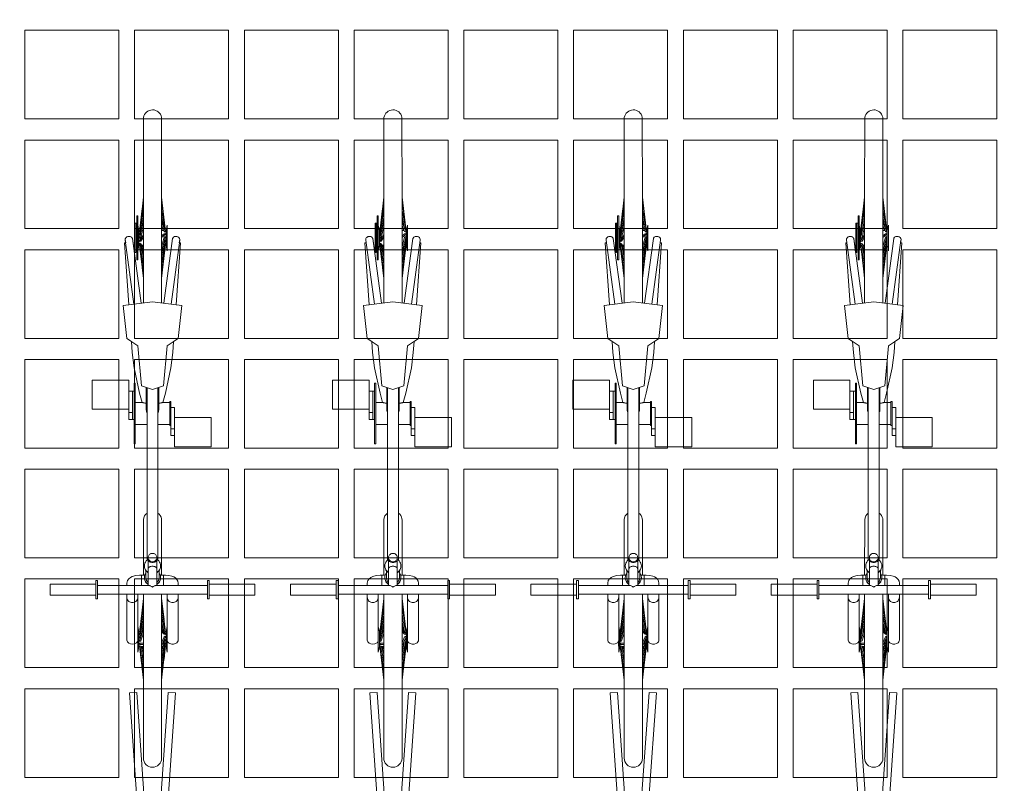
# Model space of a CAD drawing. Header units: metres. Extents: x -167 to 262, y -186 to 508.
# Tile 244 of 256: x 68.12 to 70.81, y 41.96 to 44.05. Entities that reach past the tile are written whole.
import ezdxf

# ---------------------------------------------------------------- set-up
doc = ezdxf.new("R2010")
doc.units = ezdxf.units.M
doc.header["$MEASUREMENT"] = 0
doc.layers.add('50 Staffage', color=7, linetype='Continuous')
doc.layers.add('60 Auffüllung', color=7, linetype='Continuous')

# ---------------------------------------------------------------- blocks, each defined once
blk = doc.blocks.new('*X50', base_point=(27236.1321, 33357.279))
at = {"layer": '60 Auffüllung', "color": 253, "linetype": 'Continuous', "lineweight": 18, "true_color": 0xb4b4b4}
for p, q in [((68.3891, 44.0212), (68.1321, 44.0212)), ((68.1321, 44.0212), (68.1321, 43.779)), ((68.3891, 43.779), (68.3891, 44.0212)), ((68.6891, 44.0212), (68.4321, 44.0212)), ((68.4321, 44.0212), (68.4321, 43.779)), ((68.6891, 43.779), (68.6891, 44.0212)), ((68.9891, 44.0212), (68.7321, 44.0212)), ((68.7321, 44.0212), (68.7321, 43.779)), ((68.9891, 43.779), (68.9891, 44.0212)), ((69.2891, 44.0212), (69.0321, 44.0212)), ((69.0321, 44.0212), (69.0321, 43.779)), ((69.2891, 43.779), (69.2891, 44.0212)), ((69.5891, 44.0212), (69.3321, 44.0212)), ((69.3321, 44.0212), (69.3321, 43.779)), ((69.5891, 43.779), (69.5891, 44.0212)), ((69.8891, 44.0212), (69.6321, 44.0212)), ((69.6321, 44.0212), (69.6321, 43.779)), ((69.8891, 43.779), (69.8891, 44.0212)), ((70.1891, 44.0212), (69.9321, 44.0212)), ((69.9321, 44.0212), (69.9321, 43.779)), ((70.1891, 43.779), (70.1891, 44.0212)), ((70.4891, 44.0212), (70.2321, 44.0212)), ((70.2321, 44.0212), (70.2321, 43.779)), ((70.4891, 43.779), (70.4891, 44.0212)), ((70.7891, 44.0212), (70.5321, 44.0212)), ((70.5321, 44.0212), (70.5321, 43.779)), ((70.7891, 43.779), (70.7891, 44.0212)), ((68.1321, 43.779), (68.3891, 43.779)), ((68.4321, 43.779), (68.6891, 43.779)), ((68.7321, 43.779), (68.9891, 43.779)), ((69.0321, 43.779), (69.2891, 43.779)), ((69.3321, 43.779), (69.5891, 43.779)), ((69.6321, 43.779), (69.8891, 43.779)), ((69.9321, 43.779), (70.1891, 43.779)), ((70.2321, 43.779), (70.4891, 43.779)), ((70.5321, 43.779), (70.7891, 43.779)), ((68.3891, 43.7212), (68.1321, 43.7212)), ((68.1321, 43.7212), (68.1321, 43.479)), ((68.3891, 43.479), (68.3891, 43.7212)), ((68.6891, 43.7212), (68.4321, 43.7212)), ((68.4321, 43.7212), (68.4321, 43.479)), ((68.6891, 43.479), (68.6891, 43.7212)), ((68.9891, 43.7212), (68.7321, 43.7212)), ((68.7321, 43.7212), (68.7321, 43.479)), ((68.9891, 43.479), (68.9891, 43.7212)), ((69.2891, 43.7212), (69.0321, 43.7212)), ((69.0321, 43.7212), (69.0321, 43.479)), ((69.2891, 43.479), (69.2891, 43.7212)), ((69.5891, 43.7212), (69.3321, 43.7212)), ((69.3321, 43.7212), (69.3321, 43.479)), ((69.5891, 43.479), (69.5891, 43.7212)), ((69.8891, 43.7212), (69.6321, 43.7212)), ((69.6321, 43.7212), (69.6321, 43.479)), ((69.8891, 43.479), (69.8891, 43.7212)), ((70.1891, 43.7212), (69.9321, 43.7212)), ((69.9321, 43.7212), (69.9321, 43.479)), ((70.1891, 43.479), (70.1891, 43.7212)), ((70.4891, 43.7212), (70.2321, 43.7212)), ((70.2321, 43.7212), (70.2321, 43.479)), ((70.4891, 43.479), (70.4891, 43.7212)), ((70.7891, 43.7212), (70.5321, 43.7212)), ((70.5321, 43.7212), (70.5321, 43.479)), ((70.7891, 43.479), (70.7891, 43.7212)), ((68.1321, 43.479), (68.3891, 43.479)), ((68.4321, 43.479), (68.6891, 43.479)), ((68.7321, 43.479), (68.9891, 43.479)), ((69.0321, 43.479), (69.2891, 43.479)), ((69.3321, 43.479), (69.5891, 43.479)), ((69.6321, 43.479), (69.8891, 43.479)), ((69.9321, 43.479), (70.1891, 43.479)), ((70.2321, 43.479), (70.4891, 43.479)), ((70.5321, 43.479), (70.7891, 43.479)), ((68.3891, 43.4212), (68.1321, 43.4212)), ((68.1321, 43.4212), (68.1321, 43.179)), ((68.3891, 43.179), (68.3891, 43.4212)), ((68.6891, 43.4212), (68.4321, 43.4212)), ((68.4321, 43.4212), (68.4321, 43.179)), ((68.6891, 43.179), (68.6891, 43.4212)), ((68.9891, 43.4212), (68.7321, 43.4212)), ((68.7321, 43.4212), (68.7321, 43.179)), ((68.9891, 43.179), (68.9891, 43.4212)), ((69.2891, 43.4212), (69.0321, 43.4212)), ((69.0321, 43.4212), (69.0321, 43.179)), ((69.2891, 43.179), (69.2891, 43.4212)), ((69.5891, 43.4212), (69.3321, 43.4212)), ((69.3321, 43.4212), (69.3321, 43.179)), ((69.5891, 43.179), (69.5891, 43.4212)), ((69.8891, 43.4212), (69.6321, 43.4212)), ((69.6321, 43.4212), (69.6321, 43.179)), ((69.8891, 43.179), (69.8891, 43.4212)), ((70.1891, 43.4212), (69.9321, 43.4212)), ((69.9321, 43.4212), (69.9321, 43.179)), ((70.1891, 43.179), (70.1891, 43.4212)), ((70.4891, 43.4212), (70.2321, 43.4212)), ((70.2321, 43.4212), (70.2321, 43.179)), ((70.4891, 43.179), (70.4891, 43.4212)), ((70.7891, 43.4212), (70.5321, 43.4212)), ((70.5321, 43.4212), (70.5321, 43.179)), ((70.7891, 43.179), (70.7891, 43.4212)), ((68.1321, 43.179), (68.3891, 43.179)), ((68.4321, 43.179), (68.6891, 43.179)), ((68.7321, 43.179), (68.9891, 43.179)), ((69.0321, 43.179), (69.2891, 43.179)), ((69.3321, 43.179), (69.5891, 43.179)), ((69.6321, 43.179), (69.8891, 43.179)), ((69.9321, 43.179), (70.1891, 43.179)), ((70.2321, 43.179), (70.4891, 43.179)), ((70.5321, 43.179), (70.7891, 43.179)), ((68.3891, 43.1212), (68.1321, 43.1212)), ((68.1321, 43.1212), (68.1321, 42.879)), ((68.3891, 42.879), (68.3891, 43.1212)), ((68.6891, 43.1212), (68.4321, 43.1212)), ((68.4321, 43.1212), (68.4321, 42.879)), ((68.6891, 42.879), (68.6891, 43.1212)), ((68.9891, 43.1212), (68.7321, 43.1212)), ((68.7321, 43.1212), (68.7321, 42.879)), ((68.9891, 42.879), (68.9891, 43.1212)), ((69.2891, 43.1212), (69.0321, 43.1212)), ((69.0321, 43.1212), (69.0321, 42.879)), ((69.2891, 42.879), (69.2891, 43.1212)), ((69.5891, 43.1212), (69.3321, 43.1212)), ((69.3321, 43.1212), (69.3321, 42.879)), ((69.5891, 42.879), (69.5891, 43.1212)), ((69.8891, 43.1212), (69.6321, 43.1212)), ((69.6321, 43.1212), (69.6321, 42.879)), ((69.8891, 42.879), (69.8891, 43.1212)), ((70.1891, 43.1212), (69.9321, 43.1212)), ((69.9321, 43.1212), (69.9321, 42.879)), ((70.1891, 42.879), (70.1891, 43.1212)), ((70.4891, 43.1212), (70.2321, 43.1212)), ((70.2321, 43.1212), (70.2321, 42.879)), ((70.4891, 42.879), (70.4891, 43.1212)), ((70.7891, 43.1212), (70.5321, 43.1212)), ((70.5321, 43.1212), (70.5321, 42.879)), ((70.7891, 42.879), (70.7891, 43.1212)), ((68.1321, 42.879), (68.3891, 42.879)), ((68.4321, 42.879), (68.6891, 42.879)), ((68.7321, 42.879), (68.9891, 42.879)), ((69.0321, 42.879), (69.2891, 42.879)), ((69.3321, 42.879), (69.5891, 42.879)), ((69.6321, 42.879), (69.8891, 42.879)), ((69.9321, 42.879), (70.1891, 42.879)), ((70.2321, 42.879), (70.4891, 42.879)), ((70.5321, 42.879), (70.7891, 42.879)), ((68.3891, 42.8212), (68.1321, 42.8212)), ((68.1321, 42.8212), (68.1321, 42.579)), ((68.3891, 42.579), (68.3891, 42.8212)), ((68.6891, 42.8212), (68.4321, 42.8212)), ((68.4321, 42.8212), (68.4321, 42.579)), ((68.6891, 42.579), (68.6891, 42.8212)), ((68.9891, 42.8212), (68.7321, 42.8212)), ((68.7321, 42.8212), (68.7321, 42.579)), ((68.9891, 42.579), (68.9891, 42.8212)), ((69.2891, 42.8212), (69.0321, 42.8212)), ((69.0321, 42.8212), (69.0321, 42.579)), ((69.2891, 42.579), (69.2891, 42.8212)), ((69.5891, 42.8212), (69.3321, 42.8212)), ((69.3321, 42.8212), (69.3321, 42.579)), ((69.5891, 42.579), (69.5891, 42.8212)), ((69.8891, 42.8212), (69.6321, 42.8212)), ((69.6321, 42.8212), (69.6321, 42.579)), ((69.8891, 42.579), (69.8891, 42.8212)), ((70.1891, 42.8212), (69.9321, 42.8212)), ((69.9321, 42.8212), (69.9321, 42.579)), ((70.1891, 42.579), (70.1891, 42.8212)), ((70.4891, 42.8212), (70.2321, 42.8212)), ((70.2321, 42.8212), (70.2321, 42.579)), ((70.4891, 42.579), (70.4891, 42.8212)), ((70.7891, 42.8212), (70.5321, 42.8212)), ((70.5321, 42.8212), (70.5321, 42.579)), ((70.7891, 42.579), (70.7891, 42.8212)), ((68.1321, 42.579), (68.3891, 42.579)), ((68.4321, 42.579), (68.6891, 42.579)), ((68.7321, 42.579), (68.9891, 42.579)), ((69.0321, 42.579), (69.2891, 42.579)), ((69.3321, 42.579), (69.5891, 42.579)), ((69.6321, 42.579), (69.8891, 42.579)), ((69.9321, 42.579), (70.1891, 42.579)), ((70.2321, 42.579), (70.4891, 42.579)), ((70.5321, 42.579), (70.7891, 42.579)), ((68.3891, 42.5212), (68.1321, 42.5212)), ((68.1321, 42.5212), (68.1321, 42.279)), ((68.3891, 42.279), (68.3891, 42.5212)), ((68.6891, 42.5212), (68.4321, 42.5212)), ((68.4321, 42.5212), (68.4321, 42.279)), ((68.6891, 42.279), (68.6891, 42.5212)), ((68.9891, 42.5212), (68.7321, 42.5212)), ((68.7321, 42.5212), (68.7321, 42.279)), ((68.9891, 42.279), (68.9891, 42.5212)), ((69.2891, 42.5212), (69.0321, 42.5212)), ((69.0321, 42.5212), (69.0321, 42.279)), ((69.2891, 42.279), (69.2891, 42.5212)), ((69.5891, 42.5212), (69.3321, 42.5212)), ((69.3321, 42.5212), (69.3321, 42.279)), ((69.5891, 42.279), (69.5891, 42.5212)), ((69.8891, 42.5212), (69.6321, 42.5212)), ((69.6321, 42.5212), (69.6321, 42.279)), ((69.8891, 42.279), (69.8891, 42.5212)), ((70.1891, 42.5212), (69.9321, 42.5212)), ((69.9321, 42.5212), (69.9321, 42.279)), ((70.1891, 42.279), (70.1891, 42.5212)), ((70.4891, 42.5212), (70.2321, 42.5212)), ((70.2321, 42.5212), (70.2321, 42.279)), ((70.4891, 42.279), (70.4891, 42.5212)), ((70.7891, 42.5212), (70.5321, 42.5212)), ((70.5321, 42.5212), (70.5321, 42.279)), ((70.7891, 42.279), (70.7891, 42.5212)), ((68.1321, 42.279), (68.3891, 42.279)), ((68.4321, 42.279), (68.6891, 42.279)), ((68.7321, 42.279), (68.9891, 42.279)), ((69.0321, 42.279), (69.2891, 42.279)), ((69.3321, 42.279), (69.5891, 42.279)), ((69.6321, 42.279), (69.8891, 42.279)), ((69.9321, 42.279), (70.1891, 42.279)), ((70.2321, 42.279), (70.4891, 42.279)), ((70.5321, 42.279), (70.7891, 42.279)), ((68.3891, 42.2212), (68.1321, 42.2212)), ((68.1321, 42.2212), (68.1321, 41.979)), ((68.3891, 41.979), (68.3891, 42.2212)), ((68.6891, 42.2212), (68.4321, 42.2212)), ((68.4321, 42.2212), (68.4321, 41.979)), ((68.6891, 41.979), (68.6891, 42.2212)), ((68.9891, 42.2212), (68.7321, 42.2212)), ((68.7321, 42.2212), (68.7321, 41.979)), ((68.9891, 41.979), (68.9891, 42.2212)), ((69.2891, 42.2212), (69.0321, 42.2212)), ((69.0321, 42.2212), (69.0321, 41.979)), ((69.2891, 41.979), (69.2891, 42.2212)), ((69.5891, 42.2212), (69.3321, 42.2212)), ((69.3321, 42.2212), (69.3321, 41.979)), ((69.5891, 41.979), (69.5891, 42.2212)), ((69.8891, 42.2212), (69.6321, 42.2212)), ((69.6321, 42.2212), (69.6321, 41.979)), ((69.8891, 41.979), (69.8891, 42.2212)), ((70.1891, 42.2212), (69.9321, 42.2212)), ((69.9321, 42.2212), (69.9321, 41.979)), ((70.1891, 41.979), (70.1891, 42.2212)), ((70.4891, 42.2212), (70.2321, 42.2212)), ((70.2321, 42.2212), (70.2321, 41.979)), ((70.4891, 41.979), (70.4891, 42.2212)), ((70.7891, 42.2212), (70.5321, 42.2212)), ((70.5321, 42.2212), (70.5321, 41.979)), ((70.7891, 41.979), (70.7891, 42.2212)), ((68.1321, 41.979), (68.3891, 41.979)), ((68.4321, 41.979), (68.6891, 41.979)), ((68.7321, 41.979), (68.9891, 41.979)), ((69.0321, 41.979), (69.2891, 41.979)), ((69.3321, 41.979), (69.5891, 41.979)), ((69.6321, 41.979), (69.8891, 41.979)), ((69.9321, 41.979), (70.1891, 41.979)), ((70.2321, 41.979), (70.4891, 41.979)), ((70.5321, 41.979), (70.7891, 41.979))]:
    blk.add_line(p, q, dxfattribs=at)
blk = doc.blocks.new('Fahrradständer gerade 27')
at = {"layer": '50 Staffage', "color": 7, "linetype": 'Continuous', "lineweight": 13, "flags": 128}
for points in [[(-1.0285, -0.0392), (-1.0085, -0.0406), (-1.0288, -0.3299), (-1.0487, -0.3285)], [(-0.9629, -0.0406), (-0.9429, -0.0392), (-0.9227, -0.3285), (-0.9427, -0.3299)], [(-0.3713, -0.0392), (-0.3514, -0.0406), (-0.3716, -0.3299), (-0.3916, -0.3285)], [(-0.3058, -0.0406), (-0.2858, -0.0392), (-0.2656, -0.3285), (-0.2855, -0.3299)], [(0.2858, -0.0392), (0.3058, -0.0406), (0.2855, -0.3299), (0.2656, -0.3285)], [(0.3514, -0.0406), (0.3713, -0.0392), (0.3916, -0.3285), (0.3716, -0.3299)], [(0.9429, -0.0392), (0.9629, -0.0406), (0.9427, -0.3299), (0.9227, -0.3285)], [(1.0085, -0.0406), (1.0285, -0.0392), (1.0487, -0.3285), (1.0288, -0.3299)]]:
    blk.add_lwpolyline(points, close=True, dxfattribs=at)
blk = doc.blocks.new('Fahrrad 27')
at = {"layer": '50 Staffage', "color": 8, "linetype": 'Continuous', "lineweight": 18}
for p, q in [((-0.0002, 0.155), (0.0496, 0.155)), ((0.0128, 0.15), (0.0367, 0.15)), ((-0.7585, 0.0309), (-0.9351, 0.0548)), ((-0.7561, 0.0507), (-0.931, 0.0743)), ((-0.7524, 0.08), (-0.7624, 0)), ((-0.6424, 0.04), (-0.6624, 0.07)), ((-0.3659, 0.06), (-0.4734, 0.06)), ((-0.4153, 0.06), (-0.4153, 0.05)), ((0.0128, 0.0092), (0.0128, 0.07)), ((0.0367, -0.07), (0.0367, 0.07)), ((0.0453, 0.07), (0.0478, 0.0698)), ((0.0478, 0.0698), (0.0502, 0.0691)), ((0.0502, 0.0691), (0.0525, 0.068)), ((0.0525, 0.068), (0.0546, 0.0665)), ((0.0546, 0.0665), (0.0564, 0.0646)), ((0.0564, 0.0646), (0.0578, 0.0625)), ((0.0578, 0.0625), (0.0589, 0.0601)), ((0.0589, 0.0601), (0.0596, 0.0576)), ((0.0596, 0.0576), (0.0598, 0.055)), ((0.0598, 0.055), (0.0596, 0.0524)), ((-0.9703, 0.034), (-1.048, 0.025)), ((-0.9632, 0.035), (-1.0362, 0.025)), ((-0.9613, 0.035), (-1.0124, 0.025)), ((-0.9665, 0.0307), (-0.9956, 0.025)), ((-0.9749, 0.027), (-0.9877, 0.025)), ((-0.9566, 0.035), (-0.9796, 0.025)), ((-0.9683, 0.0299), (-0.9742, 0.0292)), ((-0.9722, 0.04), (-0.9022, 0.04)), ((-0.9722, 0.04), (-0.9572, 0.037)), ((-0.9548, 0.032), (-0.971, 0.025)), ((-0.9572, 0.0295), (-0.9658, 0.0273)), ((-0.9585, 0.035), (-0.9632, 0.035)), ((-0.9572, 0.0298), (-0.9613, 0.0292)), ((-0.9589, 0.034), (-0.9585, 0.035)), ((-0.9579, 0.035), (-0.9585, 0.0349)), ((-0.9576, 0.035), (-0.9579, 0.035)), ((-0.9578, 0.0344), (-0.9579, 0.035)), ((-0.9576, 0.035), (-0.9576, 0.0345)), ((-0.9572, 0.037), (-0.9172, 0.037)), ((-0.9572, 0.037), (-0.9572, 0.0347)), ((-0.9572, 0.031), (-0.9572, 0.025)), ((-0.9532, 0.035), (-0.9566, 0.035)), ((-0.9548, 0.032), (-0.9532, 0.035)), ((-0.946, 0.035), (-0.9495, 0.035)), ((-0.9495, 0.035), (-0.9478, 0.032)), ((-0.9478, 0.032), (-0.9423, 0.025)), ((-0.946, 0.035), (-0.9382, 0.025)), ((-0.9377, 0.035), (-0.9409, 0.035)), ((-0.9409, 0.035), (-0.9394, 0.032)), ((-0.9394, 0.032), (-0.913, 0.025)), ((-0.9377, 0.035), (-0.9001, 0.025)), ((-0.9318, 0.035), (-0.9313, 0.0333)), ((-0.9294, 0.035), (-0.9318, 0.035)), ((-0.9294, 0.035), (-0.8664, 0.025)), ((-0.922, 0.035), (-0.9235, 0.035)), ((-0.9235, 0.035), (-0.9233, 0.034)), ((-0.922, 0.035), (-0.8412, 0.025)), ((-0.92, 0.0303), (-0.8866, 0.025)), ((-0.9022, 0.04), (-0.9172, 0.037)), ((-0.9172, 0.037), (-0.9172, 0.0344)), ((-0.9172, 0.0347), (-0.9168, 0.0345)), ((-0.9172, 0.0298), (-0.9172, 0.0295)), ((-0.9167, 0.035), (-0.9168, 0.0343)), ((-0.9164, 0.035), (-0.9167, 0.035)), ((-0.9164, 0.035), (-0.8277, 0.025)), ((-0.9112, 0.035), (-0.9159, 0.035)), ((-0.9158, 0.0349), (-0.9159, 0.035)), ((-0.9133, 0.0346), (-0.9134, 0.035)), ((-0.913, 0.0292), (-0.9086, 0.0273)), ((-0.9125, 0.035), (-0.9126, 0.0346)), ((-0.9125, 0.035), (-0.8264, 0.025)), ((-0.9112, 0.035), (-0.9112, 0.0349)), ((-0.9112, 0.035), (-0.904, 0.034)), ((-0.8994, 0.027), (-0.8947, 0.025)), ((-0.5324, 0.03), (-0.6424, 0.04)), ((-0.5224, 0), (-0.5324, 0.03)), ((-0.4902, 0.05), (-0.3965, 0.05)), ((-0.4902, 0.047), (-0.4902, 0.05)), ((-0.4902, 0.047), (-0.4242, 0.047)), ((-0.4871, 0.0282), (-0.4872, 0.0284)), ((-0.4868, 0.0269), (-0.4871, 0.0282)), ((-0.4242, 0.047), (-0.4242, 0.05)), ((-0.0149, 0.03), (0.0128, 0.03)), ((-0.0149, 0.0209), (-0.0149, 0.03)), ((0.0367, 0.04), (0.195, 0.04)), ((0.0478, 0.0402), (0.0453, 0.04)), ((0.0502, 0.0409), (0.0478, 0.0402)), ((0.1058, 0.0315), (0.0483, 0.025)), ((0.0525, 0.042), (0.0502, 0.0409)), ((0.0546, 0.0435), (0.0525, 0.042)), ((0.1343, 0.035), (0.0535, 0.025)), ((0.0564, 0.0454), (0.0546, 0.0435)), ((0.0578, 0.0475), (0.0564, 0.0454)), ((0.0589, 0.0499), (0.0578, 0.0475)), ((0.0596, 0.0524), (0.0589, 0.0499)), ((0.1345, 0.035), (0.0715, 0.025)), ((0.1128, 0.0283), (0.0918, 0.025)), ((0.1379, 0.035), (0.1002, 0.025)), ((0.1396, 0.032), (0.1132, 0.025)), ((0.1387, 0.0282), (0.1221, 0.025)), ((0.125, 0.04), (0.14, 0.037)), ((0.14, 0.0307), (0.129, 0.0292)), ((0.1343, 0.035), (0.1374, 0.035)), ((0.1439, 0.035), (0.1362, 0.025)), ((0.1369, 0.0347), (0.137, 0.035)), ((0.14, 0.0317), (0.1373, 0.0314)), ((0.1374, 0.0349), (0.1374, 0.035)), ((0.1379, 0.035), (0.141, 0.035)), ((0.1396, 0.032), (0.141, 0.035)), ((0.14, 0.037), (0.18, 0.037)), ((0.14, 0.037), (0.14, 0.035)), ((0.14, 0.0328), (0.14, 0.0299)), ((0.1457, 0.032), (0.1402, 0.025)), ((0.1439, 0.035), (0.1474, 0.035)), ((0.1457, 0.032), (0.1474, 0.035)), ((0.1519, 0.035), (0.1552, 0.035)), ((0.1519, 0.035), (0.1535, 0.032)), ((0.1535, 0.032), (0.1697, 0.025)), ((0.1552, 0.035), (0.1783, 0.025)), ((0.1608, 0.035), (0.1637, 0.035)), ((0.1608, 0.035), (0.162, 0.032)), ((0.1622, 0.032), (0.1979, 0.025)), ((0.1645, 0.0402), (0.1626, 0.04)), ((0.1637, 0.035), (0.2148, 0.025)), ((0.1697, 0.035), (0.1717, 0.035)), ((0.1697, 0.035), (0.17, 0.0338)), ((0.1717, 0.035), (0.2446, 0.025)), ((0.1773, 0.035), (0.1782, 0.035)), ((0.1773, 0.035), (0.1774, 0.0342)), ((0.1782, 0.035), (0.2643, 0.025)), ((0.195, 0.04), (0.18, 0.037)), ((0.18, 0.037), (0.18, 0.0348)), ((0.18, 0.035), (0.1821, 0.035)), ((0.18, 0.0285), (0.18, 0.025)), ((0.1813, 0.0282), (0.1838, 0.025)), ((0.1821, 0.035), (0.1819, 0.0346)), ((0.1821, 0.035), (0.1826, 0.0349)), ((0.1826, 0.035), (0.1829, 0.035)), ((0.1826, 0.0345), (0.1826, 0.035)), ((0.1829, 0.035), (0.1828, 0.0345)), ((0.1829, 0.035), (0.2717, 0.025)), ((0.183, 0.035), (0.1857, 0.035)), ((0.1843, 0.0348), (0.1843, 0.035)), ((0.1857, 0.035), (0.1856, 0.0347)), ((0.1857, 0.035), (0.2142, 0.0315)), ((0.1988, 0.0281), (0.2216, 0.025)), ((-1.048, 0.025), (-0.7593, 0.025)), ((-1.0108, 0.0253), (-1.0131, 0.025)), ((-0.9572, 0.0261), (-0.9613, 0.025)), ((-0.9172, 0.0261), (-0.9172, 0.025)), ((-0.4674, 0.017), (-0.528, 0.017)), ((-0.0558, 0.015), (-0.5274, 0.015)), ((-0.4867, 0.0268), (-0.4868, 0.0269)), ((-0.4865, 0.0258), (-0.4867, 0.0267)), ((-0.4862, 0.0244), (-0.4865, 0.0258)), ((-0.4859, 0.0229), (-0.4862, 0.0244)), ((-0.4857, 0.0212), (-0.4859, 0.0229)), ((-0.4855, 0.0194), (-0.4857, 0.0212)), ((-0.4855, 0.0176), (-0.4855, 0.0194)), ((-0.4855, 0.017), (-0.4855, 0.0176)), ((-0.4646, 0.0167), (-0.4674, 0.017)), ((-0.4627, 0.0162), (-0.4646, 0.0167)), ((-0.4618, 0.016), (-0.4622, 0.0161)), ((-0.4596, 0.015), (-0.4618, 0.016)), ((-0.0746, 0.0021), (-0.0747, 0)), ((-0.074, 0.0041), (-0.0746, 0.0021)), ((-0.0732, 0.006), (-0.074, 0.0041)), ((-0.072, 0.0077), (-0.0732, 0.006)), ((-0.0706, 0.0092), (-0.072, 0.0077)), ((-0.0689, 0.0104), (-0.0706, 0.0092)), ((-0.0671, 0.0113), (-0.0689, 0.0104)), ((-0.0652, 0.0118), (-0.0671, 0.0113)), ((-0.0632, 0.012), (-0.0652, 0.0118)), ((-0.0611, 0.0118), (-0.0632, 0.012)), ((0.0128, 0.012), (-0.0632, 0.012)), ((-0.0592, 0.0113), (-0.0611, 0.0118)), ((-0.0574, 0.0104), (-0.0592, 0.0113)), ((-0.0567, 0.0141), (-0.0581, 0.012)), ((-0.0557, 0.0092), (-0.0574, 0.0104)), ((-0.0572, 0.012), (-0.056, 0.0118)), ((-0.054, 0.0169), (-0.0567, 0.0141)), ((-0.056, 0.0118), (-0.0548, 0.0113)), ((-0.0543, 0.0077), (-0.0557, 0.0092)), ((-0.0548, 0.0113), (-0.0536, 0.0104)), ((-0.0531, 0.006), (-0.0543, 0.0077)), ((-0.051, 0.0191), (-0.054, 0.0169)), ((-0.0536, 0.0104), (-0.0526, 0.0092)), ((-0.0523, 0.0041), (-0.0531, 0.006)), ((-0.0526, 0.0092), (-0.0517, 0.0077)), ((-0.0517, 0.0021), (-0.0523, 0.0041)), ((-0.0517, 0.0077), (-0.051, 0.006)), ((-0.0516, 0), (-0.0517, 0.0021)), ((-0.0476, 0.0207), (-0.051, 0.0191)), ((-0.051, 0.006), (-0.0505, 0.0041)), ((-0.0505, 0.0041), (-0.0502, 0.0021)), ((-0.0502, 0.0021), (-0.05, 0)), ((-0.0441, 0.0217), (-0.0476, 0.0207)), ((-0.0404, 0.022), (-0.0441, 0.0217)), ((-0.0396, 0.022), (-0.0404, 0.022)), ((-0.0367, 0.0217), (-0.0404, 0.022)), ((-0.0359, 0.0217), (-0.0396, 0.022)), ((-0.0394, 0.0021), (-0.0395, 0)), ((-0.0391, 0.0041), (-0.0394, 0.0021)), ((-0.0386, 0.006), (-0.0391, 0.0041)), ((-0.0379, 0.0077), (-0.0386, 0.006)), ((-0.037, 0.0092), (-0.0379, 0.0077)), ((-0.0361, 0.0104), (-0.037, 0.0092)), ((-0.0331, 0.0207), (-0.0367, 0.0217)), ((-0.035, 0.0113), (-0.0361, 0.0104)), ((-0.0323, 0.0207), (-0.0359, 0.0217)), ((-0.0338, 0.0118), (-0.035, 0.0113)), ((-0.0326, 0.012), (-0.0338, 0.0118)), ((-0.0298, 0.0191), (-0.0331, 0.0207)), ((-0.029, 0.0191), (-0.0323, 0.0207)), ((-0.0267, 0.0169), (-0.0298, 0.0191)), ((-0.0259, 0.0169), (-0.029, 0.0191)), ((-0.0085, 0.018), (-0.0275, 0.018)), ((-0.0241, 0.0141), (-0.0267, 0.0169)), ((-0.0233, 0.0141), (-0.0259, 0.0169)), ((-0.0226, 0.012), (-0.0241, 0.0141)), ((-0.0219, 0.012), (-0.0233, 0.0141)), ((-0.0192, 0.0191), (-0.0206, 0.018)), ((-0.0158, 0.0207), (-0.0192, 0.0191)), ((-0.0122, 0.0217), (-0.0158, 0.0207)), ((-0.0085, 0.022), (-0.0122, 0.0217)), ((-0.0049, 0.0217), (-0.0085, 0.022)), ((-0.0078, 0.022), (-0.0085, 0.022)), ((-0.0055, 0.0177), (-0.0085, 0.018)), ((-0.0041, 0.0217), (-0.0078, 0.022)), ((-0.0026, 0.0169), (-0.0055, 0.0177)), ((-0.0013, 0.0207), (-0.0049, 0.0217)), ((-0.0005, 0.0207), (-0.0041, 0.0217)), ((0.0002, 0.0156), (-0.0026, 0.0169)), ((0.0021, 0.0191), (-0.0013, 0.0207)), ((0.0029, 0.0191), (-0.0005, 0.0207)), ((0.0026, 0.0138), (0.0002, 0.0156)), ((0.0051, 0.0169), (0.0021, 0.0191)), ((0.0044, 0.012), (0.0026, 0.0138)), ((0.0059, 0.0169), (0.0029, 0.0191)), ((0.0077, 0.0141), (0.0051, 0.0169)), ((0.0085, 0.0141), (0.0059, 0.0169)), ((0.0092, 0.012), (0.0077, 0.0141)), ((0.01, 0.012), (0.0085, 0.0141)), ((0.0131, 0.0077), (0.0128, 0.0092)), ((0.0138, 0.006), (0.0131, 0.0077)), ((0.0149, 0.0041), (0.0138, 0.006)), ((0.0162, 0.0021), (0.0149, 0.0041)), ((0.0178, 0), (0.0162, 0.0021)), ((0.0162, -0.0021), (0.0178, 0)), ((0.0367, 0.025), (0.2717, 0.025)), ((0.1022, 0.0255), (0.0984, 0.025)), ((0.2178, 0.0255), (0.2198, 0.025)), ((-1.048, -0.025), (-0.7593, -0.025)), ((-0.9589, -0.035), (-1.048, -0.025)), ((-0.9539, -0.035), (-1.0377, -0.025)), ((-0.9469, -0.035), (-1.0152, -0.025)), ((-0.9642, -0.0293), (-0.9934, -0.025)), ((-0.9834, -0.0265), (-0.99, -0.025)), ((-0.9387, -0.035), (-0.9833, -0.025)), ((-0.9371, -0.032), (-0.9683, -0.025)), ((-0.9618, -0.0265), (-0.9641, -0.025)), ((-0.9572, -0.025), (-0.9572, -0.0275)), ((-0.9303, -0.035), (-0.9458, -0.025)), ((-0.9286, -0.032), (-0.9394, -0.025)), ((-0.9211, -0.032), (-0.9103, -0.025)), ((-0.9194, -0.035), (-0.9039, -0.025)), ((-0.9172, -0.025), (-0.9172, -0.0294)), ((-0.9172, -0.0275), (-0.9126, -0.0265)), ((-0.9143, -0.0317), (-0.8844, -0.025)), ((-0.914, -0.035), (-0.8694, -0.025)), ((-0.9114, -0.035), (-0.8431, -0.025)), ((-0.9106, -0.0294), (-0.8909, -0.0265)), ((-0.9102, -0.0293), (-0.8911, -0.025)), ((-0.9091, -0.0347), (-0.8281, -0.025)), ((-0.878, -0.0269), (-0.8648, -0.025)), ((-0.8772, -0.0267), (-0.8748, -0.0265)), ((-0.8565, -0.0284), (-0.8263, -0.025)), ((-0.7624, 0), (-0.7524, -0.08)), ((-0.5324, -0.03), (-0.5224, 0)), ((-0.4674, -0.017), (-0.528, -0.017)), ((-0.0558, -0.015), (-0.5274, -0.015)), ((-0.487, -0.0277), (-0.4867, -0.0268)), ((-0.4867, -0.0267), (-0.4865, -0.0258)), ((-0.4865, -0.0258), (-0.4862, -0.0244)), ((-0.4862, -0.0244), (-0.4859, -0.0229)), ((-0.4859, -0.0229), (-0.4857, -0.0212)), ((-0.4857, -0.0212), (-0.4855, -0.0194)), ((-0.4855, -0.0176), (-0.4855, -0.017)), ((-0.4855, -0.0194), (-0.4855, -0.0176)), ((-0.4674, -0.017), (-0.4646, -0.0167)), ((-0.4646, -0.0167), (-0.4627, -0.0162)), ((-0.4622, -0.0161), (-0.4618, -0.016)), ((-0.4618, -0.016), (-0.4596, -0.015)), ((-0.0747, 0), (-0.0746, -0.0021)), ((-0.0746, -0.0021), (-0.074, -0.0041)), ((-0.074, -0.0041), (-0.0732, -0.006)), ((-0.0732, -0.006), (-0.072, -0.0077)), ((-0.072, -0.0077), (-0.0706, -0.0092)), ((-0.0706, -0.0092), (-0.0689, -0.0104)), ((-0.0689, -0.0104), (-0.0671, -0.0113)), ((-0.0671, -0.0113), (-0.0652, -0.0118)), ((-0.0652, -0.0118), (-0.0632, -0.012)), ((-0.0632, -0.012), (-0.0611, -0.0118)), ((0.0128, -0.012), (-0.0632, -0.012)), ((-0.0611, -0.0118), (-0.0592, -0.0113)), ((-0.0592, -0.0113), (-0.0574, -0.0104)), ((-0.0581, -0.012), (-0.0567, -0.0141)), ((-0.0574, -0.0104), (-0.0557, -0.0092)), ((-0.056, -0.0118), (-0.0572, -0.012)), ((-0.0567, -0.0141), (-0.054, -0.0169)), ((-0.0548, -0.0113), (-0.056, -0.0118)), ((-0.0557, -0.0092), (-0.0543, -0.0077)), ((-0.0536, -0.0104), (-0.0548, -0.0113)), ((-0.0543, -0.0077), (-0.0531, -0.006)), ((-0.054, -0.0169), (-0.051, -0.0191)), ((-0.0526, -0.0092), (-0.0536, -0.0104)), ((-0.0531, -0.006), (-0.0523, -0.0041)), ((-0.0517, -0.0077), (-0.0526, -0.0092)), ((-0.0523, -0.0041), (-0.0517, -0.0021)), ((-0.0517, -0.0021), (-0.0516, 0)), ((-0.051, -0.006), (-0.0517, -0.0077)), ((-0.0505, -0.0041), (-0.051, -0.006)), ((-0.051, -0.0191), (-0.0476, -0.0207)), ((-0.0502, -0.0021), (-0.0505, -0.0041)), ((-0.05, 0), (-0.0502, -0.0021)), ((-0.0476, -0.0207), (-0.0441, -0.0217)), ((-0.0441, -0.0217), (-0.0404, -0.022)), ((-0.0404, -0.022), (-0.0367, -0.0217)), ((-0.0396, -0.022), (-0.0404, -0.022)), ((-0.0396, -0.022), (-0.0359, -0.0217)), ((-0.0395, 0), (-0.0394, -0.0021)), ((-0.0394, -0.0021), (-0.0391, -0.0041)), ((-0.0391, -0.0041), (-0.0386, -0.006)), ((-0.0386, -0.006), (-0.0379, -0.0077)), ((-0.0379, -0.0077), (-0.037, -0.0092)), ((-0.037, -0.0092), (-0.0361, -0.0104)), ((-0.0367, -0.0217), (-0.0331, -0.0207)), ((-0.0361, -0.0104), (-0.035, -0.0113)), ((-0.0359, -0.0217), (-0.0323, -0.0207)), ((-0.035, -0.0113), (-0.0338, -0.0118)), ((-0.0338, -0.0118), (-0.0326, -0.012)), ((-0.0331, -0.0207), (-0.0298, -0.0191)), ((-0.0323, -0.0207), (-0.029, -0.0191)), ((-0.0298, -0.0191), (-0.0267, -0.0169)), ((-0.029, -0.0191), (-0.0259, -0.0169)), ((-0.0085, -0.018), (-0.0275, -0.018)), ((-0.0267, -0.0169), (-0.0241, -0.0141)), ((-0.0259, -0.0169), (-0.0233, -0.0141)), ((-0.0241, -0.0141), (-0.0226, -0.012)), ((-0.0233, -0.0141), (-0.0219, -0.012)), ((-0.0206, -0.018), (-0.0192, -0.0191)), ((-0.0192, -0.0191), (-0.0158, -0.0207)), ((-0.0158, -0.0207), (-0.0122, -0.0217)), ((-0.0149, -0.03), (-0.0149, -0.0209)), ((-0.0122, -0.0217), (-0.0085, -0.022)), ((-0.0085, -0.018), (-0.0055, -0.0177)), ((-0.0085, -0.022), (-0.0049, -0.0217)), ((-0.0078, -0.022), (-0.0085, -0.022)), ((-0.0078, -0.022), (-0.0041, -0.0217)), ((-0.0055, -0.0177), (-0.0026, -0.0169)), ((-0.0049, -0.0217), (-0.0013, -0.0207)), ((-0.0041, -0.0217), (-0.0005, -0.0207)), ((-0.0026, -0.0169), (0.0002, -0.0156)), ((-0.0013, -0.0207), (0.0021, -0.0191)), ((-0.0005, -0.0207), (0.0029, -0.0191)), ((0.0002, -0.0156), (0.0026, -0.0138)), ((0.0021, -0.0191), (0.0051, -0.0169)), ((0.0026, -0.0138), (0.0044, -0.012)), ((0.0029, -0.0191), (0.0059, -0.0169)), ((0.0051, -0.0169), (0.0077, -0.0141)), ((0.0059, -0.0169), (0.0085, -0.0141)), ((0.0077, -0.0141), (0.0092, -0.012)), ((0.0085, -0.0141), (0.01, -0.012)), ((0.0128, -0.0092), (0.0131, -0.0077)), ((0.0128, -0.07), (0.0128, -0.0092)), ((0.0131, -0.0077), (0.0138, -0.006)), ((0.0138, -0.006), (0.0149, -0.0041)), ((0.0149, -0.0041), (0.0162, -0.0021)), ((0.0367, -0.025), (0.2716, -0.025)), ((0.1361, -0.035), (0.0484, -0.025)), ((0.1404, -0.035), (0.0527, -0.025)), ((0.1465, -0.035), (0.0694, -0.025)), ((0.1069, -0.0267), (0.0935, -0.025)), ((0.1049, -0.0265), (0.0965, -0.025)), ((0.1543, -0.035), (0.097, -0.025)), ((0.1511, -0.0312), (0.1156, -0.025)), ((0.124, -0.0265), (0.1195, -0.025)), ((0.1627, -0.035), (0.1322, -0.025)), ((0.1644, -0.032), (0.143, -0.025)), ((0.1708, -0.035), (0.1708, -0.025)), ((0.1742, -0.035), (0.1742, -0.025)), ((0.1791, -0.032), (0.2005, -0.025)), ((0.18, -0.025), (0.18, -0.0317)), ((0.18, -0.0276), (0.1878, -0.025)), ((0.18, -0.0293), (0.196, -0.0265)), ((0.1808, -0.035), (0.2113, -0.025)), ((0.1849, -0.035), (0.2422, -0.025)), ((0.186, -0.035), (0.2631, -0.025)), ((0.1974, -0.0296), (0.2235, -0.025)), ((0.201, -0.033), (0.2716, -0.025)), ((0.2014, -0.0282), (0.2151, -0.0265)), ((0.2131, -0.0267), (0.223, -0.025)), ((-0.9625, -0.035), (-1.0179, -0.0284)), ((-0.8772, -0.04), (-0.9972, -0.04)), ((-0.9972, -0.04), (-0.9972, -0.043)), ((-0.8772, -0.043), (-0.9972, -0.043)), ((-0.8972, -0.046), (-0.9772, -0.046)), ((-0.9572, -0.037), (-0.9722, -0.04)), ((-0.963, -0.035), (-0.9652, -0.0347)), ((-0.963, -0.035), (-0.963, -0.0349)), ((-0.963, -0.035), (-0.9608, -0.035)), ((-0.9625, -0.035), (-0.9624, -0.0346)), ((-0.9613, -0.0347), (-0.9613, -0.035)), ((-0.9608, -0.0348), (-0.9608, -0.035)), ((-0.9604, -0.035), (-0.9608, -0.0349)), ((-0.9604, -0.035), (-0.9603, -0.0348)), ((-0.9604, -0.035), (-0.9574, -0.035)), ((-0.9589, -0.035), (-0.9589, -0.0344)), ((-0.9576, -0.0346), (-0.9574, -0.035)), ((-0.9572, -0.0346), (-0.9572, -0.037)), ((-0.9572, -0.037), (-0.9172, -0.037)), ((-0.9539, -0.035), (-0.9528, -0.035)), ((-0.9528, -0.035), (-0.9528, -0.0341)), ((-0.9469, -0.035), (-0.9447, -0.035)), ((-0.9447, -0.035), (-0.9451, -0.0336)), ((-0.9387, -0.035), (-0.9357, -0.035)), ((-0.9357, -0.035), (-0.9371, -0.032)), ((-0.7585, -0.0309), (-0.9351, -0.0548)), ((-0.7561, -0.0507), (-0.931, -0.0743)), ((-0.9303, -0.035), (-0.9269, -0.035)), ((-0.9269, -0.035), (-0.9286, -0.032)), ((-0.9211, -0.032), (-0.9228, -0.035)), ((-0.9228, -0.035), (-0.9194, -0.035)), ((-0.9172, -0.0336), (-0.9172, -0.037)), ((-0.9172, -0.0346), (-0.9168, -0.0346)), ((-0.9172, -0.037), (-0.9022, -0.04)), ((-0.916, -0.0328), (-0.917, -0.035)), ((-0.917, -0.035), (-0.914, -0.035)), ((-0.9136, -0.0349), (-0.9136, -0.035)), ((-0.9136, -0.035), (-0.9114, -0.035)), ((-0.9133, -0.0311), (-0.9092, -0.0306)), ((-0.8972, -0.046), (-0.8972, -0.049)), ((-0.8772, -0.04), (-0.8772, -0.043)), ((-0.6624, -0.07), (-0.6424, -0.04)), ((-0.6424, -0.04), (-0.5324, -0.03)), ((-0.5402, -0.047), (-0.3742, -0.047)), ((-0.5402, -0.05), (-0.5402, -0.047)), ((-0.5402, -0.05), (-0.3742, -0.05)), ((-0.4872, -0.0284), (-0.487, -0.0277)), ((-0.3742, -0.05), (-0.3742, -0.047)), ((-0.0149, -0.03), (0.0128, -0.03)), ((0.0367, -0.04), (0.195, -0.04)), ((0.0453, -0.04), (0.0478, -0.0402)), ((0.0478, -0.0402), (0.0502, -0.0409)), ((0.0502, -0.0409), (0.0525, -0.042)), ((0.0525, -0.042), (0.0546, -0.0435)), ((0.0546, -0.0435), (0.0564, -0.0454)), ((0.0564, -0.0454), (0.0578, -0.0475)), ((0.0578, -0.0475), (0.0589, -0.0499)), ((0.0589, -0.0499), (0.0596, -0.0524)), ((0.0596, -0.0524), (0.0598, -0.055)), ((0.134, -0.035), (0.119, -0.033)), ((0.14, -0.037), (0.125, -0.04)), ((0.134, -0.035), (0.1341, -0.0348)), ((0.134, -0.035), (0.1378, -0.035)), ((0.1358, -0.035), (0.1358, -0.035)), ((0.1361, -0.035), (0.1362, -0.0345)), ((0.1367, -0.0346), (0.1367, -0.035)), ((0.1376, -0.0347), (0.1378, -0.035)), ((0.1392, -0.035), (0.1385, -0.0348)), ((0.1392, -0.035), (0.1393, -0.0349)), ((0.1392, -0.035), (0.14, -0.035)), ((0.14, -0.0276), (0.14, -0.0293)), ((0.14, -0.0349), (0.14, -0.037)), ((0.14, -0.037), (0.18, -0.037)), ((0.1404, -0.035), (0.141, -0.035)), ((0.141, -0.035), (0.141, -0.0343)), ((0.1465, -0.035), (0.1483, -0.035)), ((0.1483, -0.035), (0.1481, -0.0339)), ((0.1543, -0.035), (0.1569, -0.035)), ((0.1569, -0.035), (0.1561, -0.0328)), ((0.1626, -0.04), (0.1645, -0.0402)), ((0.1627, -0.035), (0.1659, -0.035)), ((0.1659, -0.035), (0.1644, -0.032)), ((0.1708, -0.035), (0.1742, -0.035)), ((0.1791, -0.032), (0.1776, -0.035)), ((0.1776, -0.035), (0.1808, -0.035)), ((0.18, -0.031), (0.1835, -0.0306)), ((0.18, -0.035), (0.18, -0.037)), ((0.18, -0.037), (0.195, -0.04)), ((0.1815, -0.0348), (0.1824, -0.0347)), ((0.1824, -0.0345), (0.1822, -0.035)), ((0.1822, -0.035), (0.186, -0.035)), ((-0.5485, -0.065), (-0.4409, -0.065)), ((-0.4409, -0.055), (-0.5179, -0.055)), ((-0.4597, -0.055), (-0.4597, -0.065)), ((0.0478, -0.0698), (0.0453, -0.07)), ((0.0502, -0.0691), (0.0478, -0.0698)), ((0.0525, -0.068), (0.0502, -0.0691)), ((0.0546, -0.0665), (0.0525, -0.068)), ((0.0564, -0.0646), (0.0546, -0.0665)), ((0.0578, -0.0625), (0.0564, -0.0646)), ((0.0589, -0.0601), (0.0578, -0.0625)), ((0.0596, -0.0576), (0.0589, -0.0601)), ((0.0598, -0.055), (0.0596, -0.0576)), ((-0.0002, -0.155), (0.0496, -0.155)), ((0.0128, -0.15), (0.0367, -0.15))]:
    blk.add_line(p, q, dxfattribs=at)
at = {"layer": '50 Staffage', "color": 8, "linetype": 'Continuous', "lineweight": 18, "flags": 128}
blk.add_lwpolyline([(0.2696, 0.025), (0.1857, 0.035), (0.18, 0.0348), (0.18, 0.037), (0.195, 0.04), (0.1635, 0.0401), (0.1663, 0.0409), (0.1681, 0.042), (0.1696, 0.0435), (0.171, 0.0454), (0.1721, 0.0475), (0.1729, 0.0499), (0.1734, 0.0524), (0.1735, 0.055), (0.1734, 0.0576), (0.1721, 0.0625), (0.171, 0.0646), (0.1696, 0.0665), (0.1672, 0.0685), (0.1645, 0.0698), (0.1626, 0.07), (0.0367, 0.07), (0.0367, 0.15), (0.0496, 0.15), (0.0496, 0.155), (0.0397, 0.155), (0.0397, 0.28), (0.0098, 0.28), (0.0098, 0.155), (-0.0002, 0.155), (-0.0002, 0.15), (0.0128, 0.15), (0.0128, 0.07), (0.0065, 0.07), (0.0015, 0.0691), (-0.0035, 0.0667), (-0.0077, 0.0626), (-0.0103, 0.0581), (-0.0122, 0.0531), (-0.0139, 0.0451), (-0.0148, 0.0352), (-0.0149, 0.025), (-0.1653, 0.025), (-0.1697, 0.0246, 0.188008), (-0.1849, 0.015), (-0.4272, 0.015), (-0.4272, 0.047), (-0.4242, 0.047), (-0.4242, 0.05), (-0.3965, 0.05), (-0.3965, 0.06), (-0.3659, 0.06), (-0.3659, 0.16), (-0.4459, 0.16), (-0.4459, 0.06), (-0.4734, 0.06), (-0.4734, 0.05), (-0.4902, 0.05), (-0.4902, 0.047), (-0.4872, 0.047), (-0.4872, 0.0284), (-0.5125, 0.0352), (-0.5815, 0.0505), (-0.6241, 0.0557), (-0.6543, 0.0578), (-0.6624, 0.07), (-0.7524, 0.08), (-0.7543, 0.0648), (-0.9234, 0.0766), (-0.9236, 0.0733), (-0.9324, 0.0745), (-0.9353, 0.074), (-0.9379, 0.0723), (-0.9399, 0.0697), (-0.941, 0.0668), (-0.9413, 0.0636), (-0.9407, 0.0604), (-0.9388, 0.0571), (-0.9364, 0.0553), (-0.9351, 0.0548), (-0.7585, 0.0309), (-0.7593, 0.025), (-0.8277, 0.025), (-0.9112, 0.035), (-0.9167, 0.035), (-0.9168, 0.0345), (-0.9172, 0.0347), (-0.9172, 0.037), (-0.9022, 0.04), (-0.9722, 0.04), (-0.9572, 0.037), (-0.9572, 0.0347), (-0.9576, 0.0345), (-0.9576, 0.035), (-0.9632, 0.035), (-1.048, 0.025), (-1.2668, 0.0246, 0.8358), (-1.2664, -0.0246), (-1.0455, -0.025), (-0.963, -0.035), (-0.9574, -0.035), (-0.9576, -0.0346), (-0.9572, -0.0346), (-0.9572, -0.037), (-0.9722, -0.04), (-0.9972, -0.04), (-0.9972, -0.043), (-0.9772, -0.043), (-0.9772, -0.049), (-0.8972, -0.049), (-0.8971, -0.0496), (-0.9351, -0.0548), (-0.9368, -0.0555), (-0.9383, -0.0566), (-0.9393, -0.0577), (-0.9402, -0.059), (-0.9408, -0.0606), (-0.9412, -0.0622), (-0.9413, -0.0639), (-0.9412, -0.0656), (-0.9409, -0.0673), (-0.9403, -0.069), (-0.94, -0.0697), (-0.9385, -0.0717), (-0.9373, -0.0728), (-0.9358, -0.0738), (-0.9342, -0.0743), (-0.9324, -0.0745), (-0.9236, -0.0733), (-0.9234, -0.0766), (-0.7543, -0.0648), (-0.7524, -0.08), (-0.6624, -0.07), (-0.6543, -0.0578), (-0.6241, -0.0557), (-0.5815, -0.0505), (-0.5125, -0.0352), (-0.4872, -0.0284), (-0.4872, -0.047), (-0.5402, -0.047), (-0.5402, -0.05), (-0.5179, -0.05), (-0.5179, -0.065), (-0.5485, -0.065), (-0.5485, -0.165), (-0.4685, -0.165), (-0.4685, -0.065), (-0.4409, -0.065), (-0.4409, -0.05), (-0.3742, -0.05), (-0.3742, -0.047), (-0.4272, -0.047), (-0.4272, -0.015), (-0.1849, -0.015, 0.222487), (-0.1671, -0.0248), (-0.0149, -0.025), (-0.0148, -0.0352), (-0.0138, -0.0454), (-0.0113, -0.0553), (-0.009, -0.0605), (-0.0053, -0.0651), (-0.0002, -0.0685), (0.0065, -0.07), (0.0128, -0.07), (0.0128, -0.15), (-0.0002, -0.15), (-0.0002, -0.155), (0.0098, -0.155), (0.0098, -0.28), (0.0397, -0.28), (0.0397, -0.155), (0.0496, -0.155), (0.0496, -0.15), (0.0367, -0.15), (0.0367, -0.07), (0.1626, -0.07), (0.1672, -0.0685), (0.171, -0.0646), (0.1729, -0.0601), (0.1735, -0.055), (0.1727, -0.0492), (0.171, -0.0454), (0.1696, -0.0435), (0.1666, -0.0411), (0.1645, -0.0402), (0.195, -0.04), (0.18, -0.037), (0.18, -0.035), (0.186, -0.035), (0.2716, -0.025), (0.4849, -0.025, 0.995646), (0.4853, 0.025)], format="xyb", close=True, dxfattribs=at)
for points in [[(0.0367, 0.025), (0.0367, 0.04), (0.125, 0.04), (0.14, 0.037), (0.14, 0.035), (0.1343, 0.035), (0.0483, 0.025)], [(0.0367, -0.04), (0.0367, -0.025), (0.0502, -0.025), (0.134, -0.035), (0.14, -0.0349), (0.14, -0.037), (0.125, -0.04)]]:
    blk.add_lwpolyline(points, close=True, dxfattribs=at)

msp = doc.modelspace()

# ---------------------------------------------------------------- hatches: boundary and pattern name
at = {"layer": '60 Auffüllung', "linetype": 'Continuous', "lineweight": 18, "true_color": 0xefefef}
h = msp.add_hatch(dxfattribs=at)
h.set_pattern_fill('Erde_1_0001', style=0, pattern_type=2)
h.set_pattern_definition([(0, (27236.1321, 33357.27905), (0, 0.779422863), [0.04875, -0.40125]), (0, (27236.3571, 33357.66876), (0, 0.779422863), [0.04875, -0.40125]), (60, (27236.1321, 33357.27905), (-0.675, 0.389711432), [0.04875, -0.40125]), (60, (27236.5821, 33357.27905), (-0.675, 0.389711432), [0.04875, -0.40125]), (120, (27236.18084, 33357.27905), (0.675, 0.389711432), [0.04875, -0.40125]), (120, (27236.63084, 33357.27905), (0.675, 0.389711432), [0.04875, -0.40125]), (0, (27236.1321, 33357.35405), (0, 0.15), [0, -0.15, 0, -0.225]), (45, (27236.2071, 33357.35405), (-0.1060660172, 0.1060660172), [0, -0.1125, 0, -0.1875])])
h.paths.add_polyline_path([(2.3366, 24.8593), (2.3419, 13.496, 0.033836), (8.8613, 14.0911, 0.026308), (13.8582, 15.1616, -0.024635), (17.3411, 16.2775), (17.3411, 24.6258), (15.3411, 24.6258), (15.3411, 30.4887), (17.3411, 30.4887), (17.3411, 43.9997), (58.1625, 43.9997), (58.1625, 45.7494), (101.6632, 45.7486), (101.6702, 49.0078), (2.342, 49.0078)])
h.paths.add_polyline_path([(9.5982, 27.1903), (4.651, 27.1903), (4.651, 42.9257), (4.651, 43.8257), (9.5982, 43.8257), (9.5982, 42.9257)], flags=0)
h.paths.add_polyline_path([(14.4618, 25.704, -0.414214), (13.8618, 26.304, -0.414214), (14.4618, 26.904, -0.414214), (15.0618, 26.304, -0.414214)], flags=0)

# ---------------------------------------------------------------- block references
at = {"layer": '50 Staffage', "color": 8, "linetype": 'Continuous', "lineweight": 18, "rotation": 270}
for p in [(68.481, 42.5165), (69.1382, 42.5165), (69.7953, 42.5165), (70.4525, 42.5165)]:
    msp.add_blockref('Fahrrad 27', p, dxfattribs=at)
at = {"layer": '50 Staffage', "color": 7, "linetype": 'Continuous', "lineweight": 13, "xscale": -1, "rotation": 180}
msp.add_blockref('Fahrradständer gerade 27', (69.4667, 41.8814), dxfattribs=at)
at = {"layer": '60 Auffüllung', "color": 8, "lineweight": 18}
msp.add_blockref('*X50', (27236.1321, 33357.279), dxfattribs=at)

doc.saveas('drawing.dxf')
